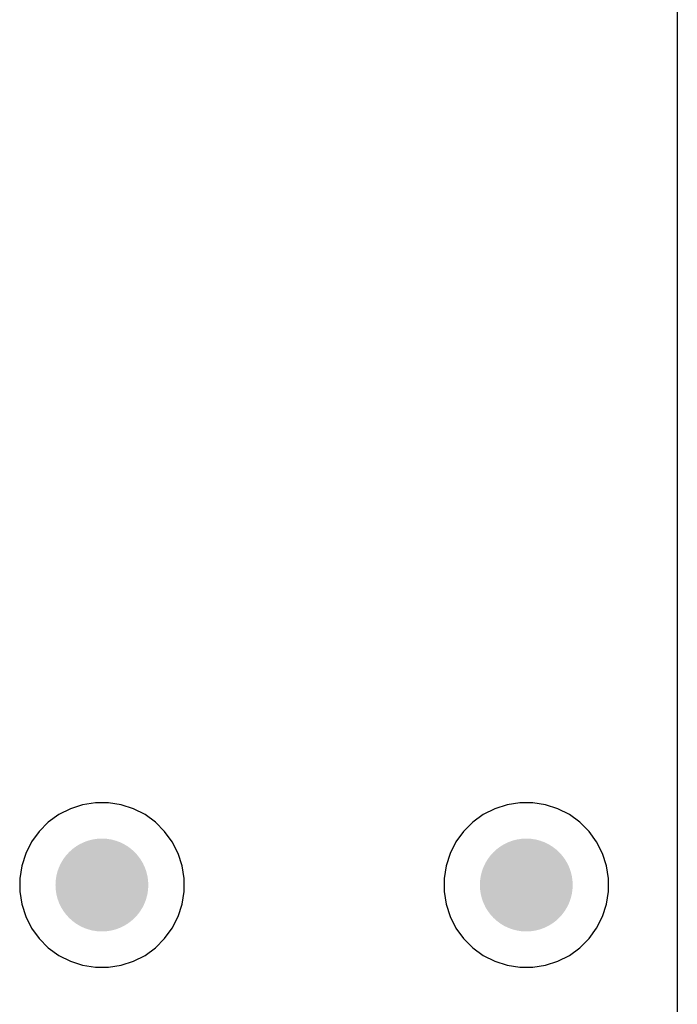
# Model space of a CAD drawing. Header units: inches. Extents: x 0 to 140, y 0 to 140.
# Tile 19 of 20: x 115 to 140, y 66 to 103. Entities that reach past the tile are written whole.
import ezdxf

# ---------------------------------------------------------------- set-up
doc = ezdxf.new("R2010")
doc.units = ezdxf.units.IN
doc.layers.add('BOTTOM', color=5, linetype='Continuous')
doc.layers.add('Pad Holes', color=156, linetype='Continuous')

msp = doc.modelspace()

# ---------------------------------------------------------------- hatches: boundary and pattern name
at = {"layer": 'BOTTOM'}
h = msp.add_hatch(color=5, dxfattribs=at)
edge = h.paths.add_edge_path()
edge.add_arc((118, 70), 1.5, 0, 360)
h = msp.add_hatch(color=5, dxfattribs=at)
edge = h.paths.add_edge_path()
edge.add_arc((134, 70), 1.5, 0, 360)
at = {"layer": 'Pad Holes'}
h = msp.add_hatch(color=7, dxfattribs=at)
edge = h.paths.add_edge_path()
edge.add_arc((118, 70), 1.75, 0, 360)
h = msp.add_hatch(color=7, dxfattribs=at)
edge = h.paths.add_edge_path()
edge.add_arc((134, 70), 1.75, 0, 360)

# ---------------------------------------------------------------- linework, layer by layer
at = {"layer": 'BOTTOM'}
for p, q in [((139.694, 134), (139.694, 6)), ((117.756, 73.1), (117.274, 73.023)), ((118.244, 73.1), (117.756, 73.1)), ((118.726, 73.023), (118.244, 73.1)), ((133.756, 73.1), (133.274, 73.023)), ((134.244, 73.1), (133.756, 73.1)), ((134.726, 73.023), (134.244, 73.1)), ((116.81, 72.873), (116.375, 72.651)), ((117.274, 73.023), (116.81, 72.873)), ((119.19, 72.873), (118.726, 73.023)), ((119.625, 72.651), (119.19, 72.873)), ((132.81, 72.873), (132.375, 72.651)), ((133.274, 73.023), (132.81, 72.873)), ((135.19, 72.873), (134.726, 73.023)), ((135.625, 72.651), (135.19, 72.873)), ((115.98, 72.364), (115.635, 72.019)), ((116.375, 72.651), (115.98, 72.364)), ((120.02, 72.364), (119.625, 72.651)), ((120.365, 72.019), (120.02, 72.364)), ((131.981, 72.364), (131.635, 72.019)), ((132.375, 72.651), (131.981, 72.364)), ((136.02, 72.364), (135.625, 72.651)), ((136.365, 72.019), (136.02, 72.364)), ((115.635, 72.019), (115.349, 71.624)), ((120.651, 71.624), (120.365, 72.019)), ((131.635, 72.019), (131.349, 71.624)), ((136.651, 71.624), (136.365, 72.019)), ((115.349, 71.624), (115.127, 71.19)), ((120.873, 71.19), (120.651, 71.624)), ((131.349, 71.624), (131.127, 71.19)), ((136.873, 71.19), (136.651, 71.624)), ((115.127, 71.19), (114.976, 70.726)), ((121.024, 70.726), (120.873, 71.19)), ((131.127, 71.19), (130.976, 70.726)), ((137.024, 70.726), (136.873, 71.19)), ((114.976, 70.726), (114.9, 70.244)), ((121.1, 70.244), (121.024, 70.726)), ((130.976, 70.726), (130.9, 70.244)), ((137.1, 70.244), (137.024, 70.726)), ((114.9, 70.244), (114.9, 69.756)), ((121.1, 69.756), (121.1, 70.244)), ((130.9, 70.244), (130.9, 69.756)), ((137.1, 69.756), (137.1, 70.244)), ((114.9, 69.756), (114.976, 69.274)), ((121.024, 69.274), (121.1, 69.756)), ((130.9, 69.756), (130.976, 69.274)), ((137.024, 69.274), (137.1, 69.756)), ((114.976, 69.274), (115.127, 68.81)), ((120.873, 68.81), (121.024, 69.274)), ((130.976, 69.274), (131.127, 68.81)), ((136.873, 68.81), (137.024, 69.274)), ((115.127, 68.81), (115.349, 68.375)), ((120.651, 68.375), (120.873, 68.81)), ((131.127, 68.81), (131.349, 68.375)), ((136.651, 68.375), (136.873, 68.81)), ((115.349, 68.375), (115.635, 67.98)), ((120.365, 67.98), (120.651, 68.375)), ((131.349, 68.375), (131.635, 67.98)), ((136.365, 67.98), (136.651, 68.375)), ((115.635, 67.98), (115.98, 67.635)), ((120.02, 67.635), (120.365, 67.98)), ((131.635, 67.98), (131.981, 67.635)), ((136.02, 67.635), (136.365, 67.98)), ((115.98, 67.635), (116.375, 67.348)), ((119.625, 67.348), (120.02, 67.635)), ((131.981, 67.635), (132.375, 67.348)), ((135.625, 67.348), (136.02, 67.635)), ((116.375, 67.348), (116.81, 67.127)), ((119.19, 67.127), (119.625, 67.348)), ((132.375, 67.348), (132.81, 67.127)), ((135.19, 67.127), (135.625, 67.348)), ((116.81, 67.127), (117.274, 66.976)), ((117.274, 66.976), (117.756, 66.9)), ((117.756, 66.9), (118.244, 66.9)), ((118.244, 66.9), (118.726, 66.976)), ((118.726, 66.976), (119.19, 67.127)), ((132.81, 67.127), (133.274, 66.976)), ((133.274, 66.976), (133.756, 66.9)), ((133.756, 66.9), (134.244, 66.9)), ((134.244, 66.9), (134.726, 66.976)), ((134.726, 66.976), (135.19, 67.127))]:
    msp.add_line(p, q, dxfattribs=at)

doc.saveas('drawing.dxf')
